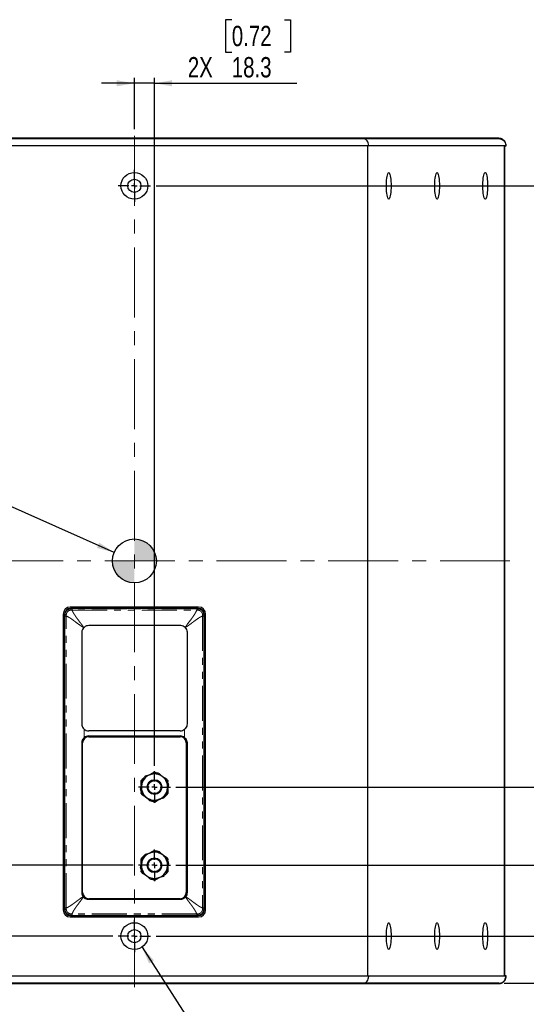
# Model space of a CAD drawing. Header units: millimetres. Extents: x 0 to 841, y 0 to 594.
# Tile 19 of 24: x 633 to 725, y 130 to 309. Entities that reach past the tile are written whole.
import ezdxf

# ---------------------------------------------------------------- set-up
doc = ezdxf.new("R2010")
doc.units = ezdxf.units.MM
doc.linetypes.add('CENTERX2', pattern=[20.32, 12.7, -2.54, 2.54, -2.54])
doc.linetypes.add('PHANTOM', pattern=[12.7, 6.35, -1.27, 1.27, -1.27, 1.27, -1.27])
doc.layers.add('SLD-0', color=7, linetype='Continuous')
doc.styles.add('SLDTEXTSTYLE0', font='TXT', dxfattribs={"width": 0.75})
doc.dimstyles.new('SLDDIMSTYLE0', dxfattribs={"dimtxt": 3.704167, "dimasz": 3.2, "dimexe": 0, "dimexo": 0.0625, "dimgap": 0.926042, "dimtad": 0, "dimtih": 1, "dimtoh": 1, "dimdec": 1, "dimlfac": 5, "dimrnd": 1e-09, "dimzin": 12, "dimdsep": 46, "dimtxsty": 'SLDTEXTSTYLE0', "dimsah": 1, "dimcen": 0.09, "dimadec": 0, "dimazin": 3, "dimtfac": 1, "dimtdec": 1, "dimtofl": 0, "dimtmove": 0, "dimatfit": 3, "dimfxl": 1, "dimfrac": 2, "dimtolj": 1, "dimtzin": 12, "dimarcsym": 0})
doc.dimstyles.new('SLDDIMSTYLE1', dxfattribs={"dimtxt": 0.18, "dimasz": 3.2, "dimexe": 0, "dimexo": 0.0625, "dimgap": 0, "dimtad": 0, "dimtih": 1, "dimtoh": 1, "dimdec": 0, "dimrnd": 1e-09, "dimzin": 0, "dimdsep": 46, "dimtxsty": 'Standard', "dimsah": 1, "dimcen": 0.09, "dimadec": 0, "dimazin": 0, "dimtfac": 3.2, "dimtdec": 0, "dimtofl": 0, "dimtmove": 0, "dimatfit": 3, "dimfxl": 1, "dimfrac": 2, "dimtolj": 1, "dimtzin": 0, "dimarcsym": 0})
doc.dimstyles.new('SLDDIMSTYLE2', dxfattribs={"dimtxt": 3.704167, "dimasz": 3.2, "dimexe": 0, "dimexo": 0.0625, "dimgap": 0.926042, "dimtad": 0, "dimtih": 1, "dimtoh": 1, "dimdec": 1, "dimlfac": 5, "dimrnd": 1e-09, "dimzin": 12, "dimdsep": 46, "dimtxsty": 'SLDTEXTSTYLE0', "dimsah": 1, "dimcen": 0.09, "dimadec": 0, "dimazin": 3, "dimtfac": 1, "dimtdec": 1, "dimtmove": 0, "dimatfit": 0, "dimfxl": 1, "dimfrac": 2, "dimtolj": 1, "dimtzin": 12, "dimarcsym": 0})

# ---------------------------------------------------------------- blocks, each defined once
blk = doc.blocks.new('_D_24')
at = {"layer": 'SLD-0', "transparency": 16777216}
for p, q in [((579.85, 142.38), (579.85, 148.38)), ((650.13, 142.38), (578.85, 142.38)), ((586.77, 133.74), (578.85, 133.74)), ((579.85, 105.72), (579.85, 133.74)), ((560.36, 129.07), (559.23, 129.07)), ((559.23, 129.07), (559.23, 123.18)), ((569.93, 129.07), (571.06, 129.07)), ((571.06, 129.07), (571.06, 123.18)), ((559.23, 123.18), (560.36, 123.18)), ((571.06, 123.18), (569.93, 123.18)), ((550.45, 105.72), (579.85, 105.72))]:
    blk.add_line(p, q, dxfattribs=at)
for points in [[(579.85, 142.38), (580.4, 145.58), (579.3, 145.58)], [(579.85, 133.74), (579.3, 130.54), (580.4, 130.54)]]:
    blk.add_solid(points, dxfattribs=at)
at = {"layer": 'SLD-0', "transparency": 16777216, "char_height": 3.704, "attachment_point": 1, "style": 'SLDTEXTSTYLE0'}
for s, insert in [('1.70', (560.36, 127.96)), ('43.2', (560.36, 122.27)), ('OUTDOOR', (552.7, 116.38)), ('MODELS', (555.19, 110.5))]:
    blk.add_mtext(s, dxfattribs=dict(at, insert=insert))
blk = doc.blocks.new('_D_25')
at = {"layer": 'SLD-0', "transparency": 16777216}
for p, q in [((550.95, 186.67), (549.82, 186.67)), ((549.82, 186.67), (549.82, 180.79)), ((560.52, 186.67), (561.65, 186.67)), ((561.65, 186.67), (561.65, 180.79)), ((549.82, 180.79), (550.95, 180.79)), ((561.65, 180.79), (560.52, 180.79)), ((541.03, 163.33), (570.43, 163.33)), ((570.43, 163.33), (570.43, 155.27)), ((653.84, 155.27), (569.43, 155.27)), ((570.43, 133.74), (570.43, 155.27)), ((586.77, 133.74), (569.43, 133.74))]:
    blk.add_line(p, q, dxfattribs=at)
for points in [[(570.43, 155.27), (569.88, 152.07), (570.98, 152.07)], [(570.43, 133.74), (570.98, 136.94), (569.88, 136.94)]]:
    blk.add_solid(points, dxfattribs=at)
at = {"layer": 'SLD-0', "transparency": 16777216, "char_height": 3.704, "attachment_point": 1, "style": 'SLDTEXTSTYLE0'}
for s, insert in [('4.24', (550.95, 185.56)), ('107.7', (549.58, 179.87)), ('OUTDOOR', (543.29, 173.99)), ('MODELS', (545.78, 168.1))]:
    blk.add_mtext(s, dxfattribs=dict(at, insert=insert))
blk = doc.blocks.new('_D_26')
at = {"layer": 'SLD-0', "transparency": 16777216}
for p, q in [((671.79, 309.15), (670.66, 309.15)), ((670.66, 309.15), (670.66, 303.27)), ((681.36, 309.15), (682.49, 309.15)), ((682.49, 309.15), (682.49, 303.27)), ((670.66, 303.27), (671.79, 303.27)), ((682.49, 303.27), (681.36, 303.27)), ((654.07, 297.58), (648.07, 297.58)), ((654.07, 289.24), (654.07, 298.58)), ((657.73, 297.58), (654.07, 297.58)), ((657.73, 173.39), (657.73, 298.58)), ((657.73, 297.58), (683.62, 297.58))]:
    blk.add_line(p, q, dxfattribs=at)
for points in [[(654.07, 297.58), (650.87, 298.13), (650.87, 297.03)], [(657.73, 297.58), (660.93, 297.03), (660.93, 298.13)]]:
    blk.add_solid(points, dxfattribs=at)
at = {"layer": 'SLD-0', "transparency": 16777216, "char_height": 3.704, "attachment_point": 1, "style": 'SLDTEXTSTYLE0'}
for s, insert in [('0.72', (671.79, 308.04)), ('2X', (663.79, 302.35)), ('18.3', (671.79, 302.35))]:
    blk.add_mtext(s, dxfattribs=dict(at, insert=insert))
blk = doc.blocks.new('_D_27')
at = {"layer": 'SLD-0', "transparency": 16777216}
for p, q in [((733.82, 185.89), (732.69, 185.89)), ((732.69, 185.89), (732.69, 180)), ((743.39, 185.89), (744.52, 185.89)), ((744.52, 185.89), (744.52, 180)), ((732.69, 180), (733.82, 180)), ((744.52, 180), (743.39, 180)), ((749.27, 174.31), (727.95, 174.31)), ((727.95, 174.31), (727.95, 169.5)), ((661.61, 169.5), (728.95, 169.5)), ((727.95, 155.27), (727.95, 169.5)), ((661.61, 155.27), (728.95, 155.27))]:
    blk.add_line(p, q, dxfattribs=at)
for points in [[(727.95, 169.5), (727.4, 166.3), (728.5, 166.3)], [(727.95, 155.27), (728.5, 158.47), (727.4, 158.47)]]:
    blk.add_solid(points, dxfattribs=at)
at = {"layer": 'SLD-0', "transparency": 16777216, "char_height": 3.704, "attachment_point": 1, "style": 'SLDTEXTSTYLE0'}
for s, insert in [('2.80', (733.82, 184.78)), ('71.2', (733.82, 179.09))]:
    blk.add_mtext(s, dxfattribs=dict(at, insert=insert))
blk = doc.blocks.new('_D_28')
at = {"layer": 'SLD-0', "transparency": 16777216}
for p, q in [((658.01, 278.92), (752.75, 278.92)), ((751.75, 278.92), (751.75, 218.76)), ((745.59, 218.01), (744.47, 218.01)), ((744.47, 218.01), (744.47, 212.13)), ((757.91, 218.01), (759.03, 218.01)), ((759.03, 218.01), (759.03, 212.13)), ((744.47, 212.13), (745.59, 212.13)), ((759.03, 212.13), (757.91, 212.13)), ((751.75, 142.38), (751.75, 206.44)), ((658.01, 142.38), (752.75, 142.38))]:
    blk.add_line(p, q, dxfattribs=at)
for points in [[(751.75, 278.92), (751.2, 275.72), (752.3, 275.72)], [(751.75, 142.38), (752.3, 145.58), (751.2, 145.58)]]:
    blk.add_solid(points, dxfattribs=at)
at = {"layer": 'SLD-0', "transparency": 16777216, "char_height": 3.704, "attachment_point": 1, "style": 'SLDTEXTSTYLE0'}
for s, insert in [('26.88', (745.59, 216.9)), ('682.7', (745.59, 211.21))]:
    blk.add_mtext(s, dxfattribs=dict(at, insert=insert))
blk = doc.blocks.new('_D_29')
at = {"layer": 'SLD-0', "transparency": 16777216}
for p, q in [((727.95, 142.38), (727.95, 148.38)), ((658.01, 142.38), (728.95, 142.38)), ((721.37, 133.8), (728.95, 133.8)), ((727.95, 107.68), (727.95, 133.8)), ((740.91, 131.03), (739.78, 131.03)), ((739.78, 131.03), (739.78, 125.14)), ((750.48, 131.03), (751.61, 131.03)), ((751.61, 131.03), (751.61, 125.14)), ((739.78, 125.14), (740.91, 125.14)), ((751.61, 125.14), (750.48, 125.14)), ((763.44, 107.68), (727.95, 107.68))]:
    blk.add_line(p, q, dxfattribs=at)
for points in [[(727.95, 142.38), (728.5, 145.58), (727.4, 145.58)], [(727.95, 133.8), (727.4, 130.6), (728.5, 130.6)]]:
    blk.add_solid(points, dxfattribs=at)
at = {"layer": 'SLD-0', "transparency": 16777216, "char_height": 3.704, "attachment_point": 1, "style": 'SLDTEXTSTYLE0'}
for s, insert in [('1.69', (740.91, 129.92)), ('42.9', (740.91, 124.23)), ('STANDARD &', (730.2, 118.34)), ('PI MODELS', (733.04, 112.46))]:
    blk.add_mtext(s, dxfattribs=dict(at, insert=insert))
blk = doc.blocks.new('_D_30')
at = {"layer": 'SLD-0', "transparency": 16777216}
for p, q in [((772.94, 184.82), (771.81, 184.82)), ((771.81, 184.82), (771.81, 178.93)), ((782.52, 184.82), (783.64, 184.82)), ((783.64, 184.82), (783.64, 178.93)), ((771.81, 178.93), (772.94, 178.93)), ((783.64, 178.93), (782.52, 178.93)), ((795.48, 161.47), (759.98, 161.47)), ((759.98, 161.47), (759.98, 155.27)), ((661.61, 155.27), (760.98, 155.27)), ((759.98, 133.8), (759.98, 155.27)), ((721.37, 133.8), (760.98, 133.8))]:
    blk.add_line(p, q, dxfattribs=at)
for points in [[(759.98, 155.27), (759.43, 152.07), (760.53, 152.07)], [(759.98, 133.8), (760.53, 137), (759.43, 137)]]:
    blk.add_solid(points, dxfattribs=at)
at = {"layer": 'SLD-0', "transparency": 16777216, "char_height": 3.704, "attachment_point": 1, "style": 'SLDTEXTSTYLE0'}
for s, insert in [('4.23', (772.94, 183.71)), ('107.4', (771.57, 178.02)), ('STANDARD &', (762.23, 172.13)), ('PI MODELS', (765.07, 166.25))]:
    blk.add_mtext(s, dxfattribs=dict(at, insert=insert))
blk = doc.blocks.new('SW_CENTERMARKSYMBOL_7')
at = {"layer": 'SLD-0', "color": 0}
for p, q in [((0, 1), (0, 2.94)), ((-1, 0), (-2.94, 0)), ((0, 0), (-0.5, 0)), ((0, 0), (0, 0.5)), ((0, 0), (0, -0.5)), ((0, 0), (0.5, 0)), ((1, 0), (2.94, 0)), ((0, -1), (0, -2.94))]:
    blk.add_line(p, q, dxfattribs=at)
blk = doc.blocks.new('SW_CENTERMARKSYMBOL_8')
at = {"layer": 'SLD-0', "color": 0}
for p, q in [((0, 1), (0, 2.94)), ((-1, 0), (-2.94, 0)), ((0, 0), (-0.5, 0)), ((0, 0), (0, 0.5)), ((0, 0), (0, -0.5)), ((0, 0), (0.5, 0)), ((1, 0), (2.94, 0)), ((0, -1), (0, -2.94))]:
    blk.add_line(p, q, dxfattribs=at)
blk = doc.blocks.new('SW_CENTERMARKSYMBOL_9')
at = {"layer": 'SLD-0', "color": 0}
for p, q in [((0, 1), (0, 2.8876)), ((-1, 0), (-2.8876, 0)), ((0, 0), (-0.5, 0)), ((0, 0), (0, 0.5)), ((0, 0), (0, -0.5)), ((0, 0), (0.5, 0)), ((1, 0), (2.8876, 0)), ((0, -1), (0, -2.8876))]:
    blk.add_line(p, q, dxfattribs=at)
blk = doc.blocks.new('SW_CENTERMARKSYMBOL_10')
at = {"layer": 'SLD-0', "color": 0}
for p, q in [((0, 1), (0, 2.8876)), ((-1, 0), (-2.8876, 0)), ((0, 0), (-0.5, 0)), ((0, 0), (0, 0.5)), ((0, 0), (0, -0.5)), ((0, 0), (0.5, 0)), ((1, 0), (2.8876, 0)), ((0, -1), (0, -2.8876))]:
    blk.add_line(p, q, dxfattribs=at)
blk = doc.blocks.new('SW_DOWELSYMBOL_3')
at = {"linetype": 'Continuous', "lineweight": 18}
h = blk.add_hatch(color=0, dxfattribs=at)
edge = h.paths.add_edge_path(flags=0)
edge.add_arc((0, 0), 4, 0, 90)
edge.add_line((0, 4), (0, 0))
edge.add_line((0, 0), (4, 0))
h = blk.add_hatch(color=0, dxfattribs=at)
edge = h.paths.add_edge_path(flags=0)
edge.add_arc((0, 0), 4, 180, 270)
edge.add_line((0, -4), (0, 0))
edge.add_line((0, 0), (-4, 0))
at = {"layer": 'SLD-0', "color": 0}
blk.add_circle((0, 0), 4, dxfattribs=at)

msp = doc.modelspace()

# ---------------------------------------------------------------- linework, layer by layer
at = {"color": 7, "linetype": 'Continuous', "lineweight": 25}
for p, q in [((612.495916, 287.505679), (695.642562, 287.505679)), ((695.642562, 287.505679), (720.369349, 287.505679)), ((611.430259, 286.235679), (696.708219, 286.235679)), ((696.494859, 286.235679), (696.494859, 135.065039)), ((696.708219, 286.235679), (721.633239, 286.235679)), ((721.383352, 135.065039), (721.383352, 286.235679)), ((641.115239, 200.990739), (641.115239, 147.142739)), ((641.369239, 200.904398), (641.369239, 147.229081)), ((665.753239, 202.260739), (642.385239, 202.260739)), ((665.666897, 202.006739), (642.471581, 202.006739)), ((666.769239, 147.229081), (666.769239, 200.904398)), ((667.023239, 147.142739), (667.023239, 200.990739)), ((644.485819, 197.620159), (644.485819, 180.993319)), ((662.382659, 198.890159), (645.755819, 198.890159)), ((663.652659, 197.620159), (663.652659, 180.993319)), ((662.382659, 179.723319), (645.755819, 179.723319)), ((644.485819, 177.542776), (644.485819, 150.301276)), ((644.645839, 150.307626), (644.645839, 177.536426)), ((645.755819, 178.812776), (662.382659, 178.812776)), ((645.763439, 178.654026), (662.375039, 178.654026)), ((663.492639, 177.536426), (663.492639, 150.307626)), ((663.652659, 177.542776), (663.652659, 150.301276)), ((656.754943, 171.712516), (657.539259, 172.165341)), ((657.158228, 171.825101), (658.059104, 172.076598)), ((657.914419, 172.165341), (658.071059, 172.074905)), ((655.329079, 169.767044), (655.329079, 170.672694)), ((655.43322, 170.172592), (655.668955, 171.090596)), ((655.516659, 170.997593), (655.667425, 171.084638)), ((656.110579, 171.532629), (657.011455, 171.784126)), ((657.084841, 171.804614), (657.011818, 171.782967)), ((657.158518, 171.823921), (657.084841, 171.804614)), ((658.665828, 171.927232), (659.342975, 171.264077)), ((659.152703, 171.450418), (659.937019, 170.997593)), ((659.397411, 171.210766), (659.342153, 171.263182)), ((659.450969, 171.156614), (659.397411, 171.210766)), ((659.451847, 171.157455), (660.128994, 170.4943)), ((660.124599, 170.672694), (660.124599, 170.498604)), ((655.159583, 169.106991), (655.395319, 170.024995)), ((655.329079, 168.337198), (655.329079, 168.518069)), ((656.001831, 167.852437), (655.33359, 168.506869)), ((655.414269, 170.098794), (655.396505, 170.024731)), ((655.434387, 170.172252), (655.414269, 170.098794)), ((660.020458, 168.8373), (659.784723, 167.919296)), ((660.019291, 168.837639), (660.039409, 168.911098)), ((660.039409, 168.911098), (660.057173, 168.985161)), ((660.290994, 169.890826), (660.058359, 168.984897)), ((660.124599, 169.242847), (660.124599, 168.337198)), ((656.300975, 167.559474), (655.516659, 168.012299)), ((656.002709, 167.853278), (656.056267, 167.799126)), ((656.056267, 167.799126), (656.111525, 167.74671)), ((656.78785, 167.08266), (656.110703, 167.745815)), ((657.539259, 166.844551), (657.382619, 166.934986)), ((658.295443, 167.184789), (657.394574, 166.933293)), ((658.698735, 167.297376), (657.914419, 166.844551)), ((658.295154, 167.185969), (658.368837, 167.205278)), ((658.368837, 167.205278), (658.441866, 167.226927)), ((659.343099, 167.477262), (658.44223, 167.225767)), ((659.937019, 168.012299), (659.786253, 167.925254)), ((656.754943, 157.478356), (657.539259, 157.931181)), ((657.158228, 157.590941), (658.059104, 157.842438)), ((657.914419, 157.931181), (658.071059, 157.840745)), ((658.665828, 157.693072), (659.342975, 157.029917)), ((655.329079, 155.532884), (655.329079, 156.438534)), ((655.434387, 155.938092), (655.414269, 155.864634)), ((655.43322, 155.938432), (655.668955, 156.856436)), ((655.516659, 156.763433), (655.667425, 156.850478)), ((656.110579, 157.298469), (657.011455, 157.549966)), ((657.084841, 157.570454), (657.011818, 157.548807)), ((657.158518, 157.589761), (657.084841, 157.570454)), ((659.152703, 157.216258), (659.937019, 156.763433)), ((659.397411, 156.976606), (659.342153, 157.029022)), ((659.450969, 156.922454), (659.397411, 156.976606)), ((659.451847, 156.923295), (660.128994, 156.26014)), ((660.124599, 156.438534), (660.124599, 156.264444)), ((655.159583, 154.872831), (655.395319, 155.790835)), ((655.329079, 154.103038), (655.329079, 154.283909)), ((656.001831, 153.618277), (655.33359, 154.272709)), ((655.414269, 155.864634), (655.396505, 155.790571)), ((660.020458, 154.60314), (659.784723, 153.685136)), ((660.019291, 154.603479), (660.039409, 154.676938)), ((660.039409, 154.676938), (660.057173, 154.751001)), ((660.290994, 155.656666), (660.058359, 154.750737)), ((660.124599, 155.008687), (660.124599, 154.103038)), ((656.300975, 153.325314), (655.516659, 153.778139)), ((656.002709, 153.619118), (656.056267, 153.564966)), ((656.056267, 153.564966), (656.111525, 153.51255)), ((656.78785, 152.8485), (656.110703, 153.511655)), ((657.539259, 152.610391), (657.382619, 152.700826)), ((658.295443, 152.950629), (657.394574, 152.699133)), ((658.698735, 153.063216), (657.914419, 152.610391)), ((658.295154, 152.951809), (658.368837, 152.971118)), ((658.368837, 152.971118), (658.441866, 152.992767)), ((659.343099, 153.243102), (658.44223, 152.991607)), ((659.937019, 153.778139), (659.786253, 153.691094)), ((662.382659, 149.031276), (645.755819, 149.031276)), ((662.375039, 149.190026), (645.763439, 149.190026)), ((642.385239, 145.872739), (665.753239, 145.872739)), ((642.471581, 146.126739), (665.666897, 146.126739)), ((696.708219, 135.065039), (611.430259, 135.065039)), ((721.633239, 135.065039), (696.708219, 135.065039)), ((695.642562, 133.795039), (612.495916, 133.795039)), ((720.369349, 133.795039), (695.642562, 133.795039))]:
    msp.add_line(p, q, dxfattribs=at)
at = {"color": 8, "linetype": 'PHANTOM', "lineweight": 18}
for p, q in [((641.369239, 200.904398), (641.435931, 200.837706)), ((641.435931, 200.837706), (641.436272, 200.630416)), ((641.675516, 200.630416), (641.678163, 200.847879)), ((642.538272, 201.940048), (642.471581, 202.006739)), ((642.738095, 201.7001), (642.528188, 201.697735)), ((642.738095, 201.939722), (642.538272, 201.940048)), ((642.738095, 201.939722), (642.738095, 201.7001)), ((665.400383, 201.939722), (642.738095, 201.939722)), ((642.738095, 201.7001), (665.400383, 201.7001)), ((665.600206, 201.940048), (665.400383, 201.939722)), ((665.400383, 201.7001), (665.400383, 201.939722)), ((665.400383, 201.7001), (665.61029, 201.697735)), ((665.666897, 202.006739), (665.600206, 201.940048)), ((666.460315, 200.847879), (666.462962, 200.630416)), ((666.702206, 200.630416), (666.702547, 200.837706)), ((666.769239, 200.904398), (666.702547, 200.837706)), ((641.436272, 200.630416), (641.436272, 147.503063)), ((641.675516, 200.630416), (641.436272, 200.630416)), ((641.675516, 147.503063), (641.675516, 200.630416)), ((666.462962, 200.630416), (666.462962, 147.503063)), ((666.702206, 200.630416), (666.462962, 200.630416)), ((666.702206, 200.630416), (666.702206, 147.503063)), ((644.925239, 180.032571), (644.925239, 178.503524)), ((663.213239, 180.032571), (663.213239, 178.503524)), ((641.435931, 147.295773), (641.369239, 147.229081)), ((641.436272, 147.503063), (641.435931, 147.295773)), ((641.436272, 147.503063), (641.675516, 147.503063)), ((641.675516, 147.503063), (641.678163, 147.2856)), ((666.462962, 147.503063), (666.460315, 147.2856)), ((666.462962, 147.503063), (666.702206, 147.503063)), ((666.702547, 147.295773), (666.702206, 147.503063)), ((666.702547, 147.295773), (666.769239, 147.229081)), ((642.538272, 146.193431), (642.471581, 146.126739)), ((642.738095, 146.433379), (642.528188, 146.435744)), ((642.538272, 146.193431), (642.738095, 146.193757)), ((665.400383, 146.433379), (642.738095, 146.433379)), ((642.738095, 146.433379), (642.738095, 146.193757)), ((665.400383, 146.193757), (642.738095, 146.193757)), ((665.61029, 146.435744), (665.400383, 146.433379)), ((665.400383, 146.193757), (665.400383, 146.433379)), ((665.400383, 146.193757), (665.600206, 146.193431)), ((665.600206, 146.193431), (665.666897, 146.126739))]:
    msp.add_line(p, q, dxfattribs=at)
at = {"color": 7, "linetype": 'Continuous', "lineweight": 25, "flags": 128}
for points in [[(700.761735, 278.920479), (700.755645, 278.508388), (700.737548, 278.108151), (700.707966, 277.731284), (700.66775, 277.388628), (700.618057, 277.09004), (700.560315, 276.844111), (700.496188, 276.657915), (700.427518, 276.536809), (700.356282, 276.484276), (700.284529, 276.501829), (700.214323, 276.588962), (700.147684, 276.743169), (700.08653, 276.960013), (700.032618, 277.233256), (699.987501, 277.555037), (699.952476, 277.916099), (699.92855, 278.306056), (699.916413, 278.713689), (699.916413, 279.12727), (699.92855, 279.534903), (699.952476, 279.924859), (699.987501, 280.285922), (700.032618, 280.607703), (700.08653, 280.880946), (700.147684, 281.09779), (700.214323, 281.251996), (700.284529, 281.339129), (700.356282, 281.356682), (700.427518, 281.30415), (700.496188, 281.183044), (700.560315, 280.996848), (700.618057, 280.750919), (700.66775, 280.452331), (700.707966, 280.109675), (700.737548, 279.732807), (700.755645, 279.332571), (700.761735, 278.920479)], [(709.554834, 278.920479), (709.548744, 278.508388), (709.530647, 278.108151), (709.501065, 277.731284), (709.460849, 277.388628), (709.411156, 277.09004), (709.353415, 276.844111), (709.289287, 276.657915), (709.220617, 276.536809), (709.149381, 276.484276), (709.077628, 276.501829), (709.007422, 276.588962), (708.940784, 276.743169), (708.879629, 276.960013), (708.825717, 277.233256), (708.7806, 277.555037), (708.745575, 277.916099), (708.721649, 278.306056), (708.709512, 278.713689), (708.709512, 279.12727), (708.721649, 279.534903), (708.745575, 279.924859), (708.7806, 280.285922), (708.825717, 280.607703), (708.879629, 280.880946), (708.940784, 281.09779), (709.007422, 281.251996), (709.077628, 281.339129), (709.149381, 281.356682), (709.220617, 281.30415), (709.289287, 281.183044), (709.353415, 280.996848), (709.411156, 280.750919), (709.460849, 280.452331), (709.501065, 280.109675), (709.530647, 279.732807), (709.548744, 279.332571), (709.554834, 278.920479)], [(718.316177, 278.920479), (718.310086, 278.508388), (718.29199, 278.108151), (718.262408, 277.731284), (718.222192, 277.388628), (718.172498, 277.09004), (718.114757, 276.844111), (718.050629, 276.657915), (717.98196, 276.536809), (717.910724, 276.484276), (717.838971, 276.501829), (717.768765, 276.588962), (717.702126, 276.743169), (717.640971, 276.960013), (717.58706, 277.233256), (717.541942, 277.555037), (717.506917, 277.916099), (717.482992, 278.306056), (717.470855, 278.713689), (717.470855, 279.12727), (717.482992, 279.534903), (717.506917, 279.924859), (717.541942, 280.285922), (717.58706, 280.607703), (717.640971, 280.880946), (717.702126, 281.09779), (717.768765, 281.251996), (717.838971, 281.339129), (717.910724, 281.356682), (717.98196, 281.30415), (718.050629, 281.183044), (718.114757, 280.996848), (718.172498, 280.750919), (718.222192, 280.452331), (718.262408, 280.109675), (718.29199, 279.732807), (718.310086, 279.332571), (718.316177, 278.920479)], [(700.761735, 142.380239), (700.755645, 141.968148), (700.737548, 141.567911), (700.707966, 141.191044), (700.66775, 140.848388), (700.618057, 140.5498), (700.560315, 140.303871), (700.496188, 140.117675), (700.427518, 139.996569), (700.356282, 139.944036), (700.284529, 139.961589), (700.214323, 140.048722), (700.147684, 140.202929), (700.08653, 140.419773), (700.032618, 140.693016), (699.987501, 141.014797), (699.952476, 141.375859), (699.92855, 141.765816), (699.916413, 142.173449), (699.916413, 142.58703), (699.92855, 142.994663), (699.952476, 143.384619), (699.987501, 143.745682), (700.032618, 144.067463), (700.08653, 144.340706), (700.147684, 144.55755), (700.214323, 144.711756), (700.284529, 144.798889), (700.356282, 144.816442), (700.427518, 144.76391), (700.496188, 144.642804), (700.560315, 144.456608), (700.618057, 144.210679), (700.66775, 143.912091), (700.707966, 143.569435), (700.737548, 143.192567), (700.755645, 142.792331), (700.761735, 142.380239)], [(709.554834, 142.380239), (709.548744, 141.968148), (709.530647, 141.567911), (709.501065, 141.191044), (709.460849, 140.848388), (709.411156, 140.5498), (709.353415, 140.303871), (709.289287, 140.117675), (709.220617, 139.996569), (709.149381, 139.944036), (709.077628, 139.961589), (709.007422, 140.048722), (708.940784, 140.202929), (708.879629, 140.419773), (708.825717, 140.693016), (708.7806, 141.014797), (708.745575, 141.375859), (708.721649, 141.765816), (708.709512, 142.173449), (708.709512, 142.58703), (708.721649, 142.994663), (708.745575, 143.384619), (708.7806, 143.745682), (708.825717, 144.067463), (708.879629, 144.340706), (708.940784, 144.55755), (709.007422, 144.711756), (709.077628, 144.798889), (709.149381, 144.816442), (709.220617, 144.76391), (709.289287, 144.642804), (709.353415, 144.456608), (709.411156, 144.210679), (709.460849, 143.912091), (709.501065, 143.569435), (709.530647, 143.192567), (709.548744, 142.792331), (709.554834, 142.380239)], [(718.316177, 142.380239), (718.310086, 141.968148), (718.29199, 141.567911), (718.262408, 141.191044), (718.222192, 140.848388), (718.172498, 140.5498), (718.114757, 140.303871), (718.050629, 140.117675), (717.98196, 139.996569), (717.910724, 139.944036), (717.838971, 139.961589), (717.768765, 140.048722), (717.702126, 140.202929), (717.640971, 140.419773), (717.58706, 140.693016), (717.541942, 141.014797), (717.506917, 141.375859), (717.482992, 141.765816), (717.470855, 142.173449), (717.470855, 142.58703), (717.482992, 142.994663), (717.506917, 143.384619), (717.541942, 143.745682), (717.58706, 144.067463), (717.640971, 144.340706), (717.702126, 144.55755), (717.768765, 144.711756), (717.838971, 144.798889), (717.910724, 144.816442), (717.98196, 144.76391), (718.050629, 144.642804), (718.114757, 144.456608), (718.172498, 144.210679), (718.222192, 143.912091), (718.262408, 143.569435), (718.29199, 143.192567), (718.310086, 142.792331), (718.316177, 142.380239)]]:
    msp.add_lwpolyline(points, dxfattribs=at)
at = {"color": 7, "linetype": 'Continuous', "lineweight": 25}
for centre, radius in [((654.069239, 278.920479), 2.4384), ((654.069239, 278.920479), 1.19888), ((657.726839, 169.504946), 1.33096), ((657.726839, 169.504946), 1.1938), ((657.726839, 155.270786), 1.33096), ((657.726839, 155.270786), 1.1938), ((654.069239, 142.380239), 2.4384), ((654.069239, 142.380239), 1.19888)]:
    msp.add_circle(centre, radius, dxfattribs=at)
for centre, radius, start, end in [((642.385239, 200.990739), 1.27, 90, 180), ((665.753239, 200.990739), 1.27, 0, 90), ((645.755819, 180.993319), 1.27, 229.15613192, 270), ((662.382659, 180.993319), 1.27, 270, 310.84386808), ((645.763439, 177.536426), 1.1176, 90, 180), ((645.755819, 177.542776), 1.27, 90, 130.84386808), ((662.375039, 177.536426), 1.1176, 0, 90), ((662.382659, 177.542776), 1.27, 49.15613192, 90), ((657.726839, 169.504946), 2.667, 85.96683798, 94.03316202), ((657.637687, 169.057872), 3.048, 70.28651426, 82.05281401), ((657.726839, 169.504946), 2.667, 145.96683798, 154.03316202), ((657.726839, 169.504946), 2.3876, 107.42649219, 163.76976363), ((658.034671, 169.168698), 3.048, 129.14343079, 140.90973054), ((657.726839, 169.504946), 2.3876, 47.42648117, 103.76975261), ((657.726839, 169.504946), 2.3876, 347.42648117, 43.76976363), ((657.726839, 169.504946), 2.667, 25.96683798, 34.03316202), ((657.281723, 169.406479), 3.048, 9.14343079, 20.90973054), ((658.158593, 169.651275), 3.048, 190.28651426, 202.05281401), ((657.726839, 169.504946), 2.3876, 167.42648117, 223.76976363), ((657.726839, 169.504946), 2.3876, 287.42633463, 343.76976363), ((657.726839, 169.504946), 2.667, 205.96683798, 214.03316202), ((657.726839, 169.504946), 2.3876, 227.42648117, 283.76991017), ((657.815991, 169.95202), 3.048, 250.28651426, 262.05281401), ((657.726839, 169.504946), 2.667, 265.96683798, 274.03316202), ((657.419007, 169.841194), 3.048, 309.14343079, 320.90973054), ((657.726839, 169.504946), 2.667, 325.96683798, 334.03316202), ((657.726839, 155.270786), 2.667, 85.96683798, 94.03316202), ((657.637687, 154.823712), 3.048, 70.28651426, 82.05281401), ((657.726839, 155.270786), 2.667, 145.96683798, 154.03316202), ((657.726839, 155.270786), 2.3876, 107.42649219, 163.76976363), ((658.034671, 154.934538), 3.048, 129.14343079, 140.90973054), ((657.726839, 155.270786), 2.3876, 47.42648117, 103.76975261), ((657.726839, 155.270786), 2.3876, 347.42648117, 43.76976363), ((657.726839, 155.270786), 2.667, 25.96683798, 34.03316202), ((657.281723, 155.172319), 3.048, 9.14343079, 20.90973054), ((658.158593, 155.417115), 3.048, 190.28651426, 202.05281401), ((657.726839, 155.270786), 2.667, 205.96683798, 214.03316202), ((657.726839, 155.270786), 2.3876, 167.42648117, 223.76976363), ((657.726839, 155.270786), 2.3876, 287.42633463, 343.76976363), ((657.726839, 155.270786), 2.667, 325.96683798, 334.03316202), ((657.726839, 155.270786), 2.3876, 227.42648117, 283.76991017), ((657.815991, 155.71786), 3.048, 250.28651426, 262.05281401), ((657.726839, 155.270786), 2.667, 265.96683798, 274.03316202), ((657.419007, 155.607034), 3.048, 309.14343079, 320.90973054), ((645.763439, 150.307626), 1.1176, 180, 270), ((662.375039, 150.307626), 1.1176, 270, 0), ((642.385239, 147.142739), 1.27, 180, 270), ((665.753239, 147.142739), 1.27, 270, 0)]:
    msp.add_arc(centre, radius, start, end, dxfattribs=at)
at = {"color": 8, "linetype": 'PHANTOM', "lineweight": 18}
for centre, radius, start, end in [((641.643632, 198.781167), 2.067, 89.04279122, 95.76705102), ((644.614237, 201.732295), 2.086335, 174.28513438, 180.94915823), ((663.524241, 201.732295), 2.086335, 359.05084177, 5.71486562), ((666.494846, 198.781167), 2.067, 84.23294898, 90.95720878), ((641.643632, 149.352312), 2.067, 264.23294898, 270.95720878), ((666.494846, 149.352312), 2.067, 269.04279122, 275.76705102), ((644.614237, 146.401183), 2.086335, 179.05084177, 185.71486562), ((663.524241, 146.401183), 2.086335, 354.28513438, 0.94915823)]:
    msp.add_arc(centre, radius, start, end, dxfattribs=at)
at = {"color": 7, "linetype": 'Continuous', "lineweight": 25}
for centre, major_axis, ratio, start_param, end_param in [((695.642562, 286.235679), (0, 1.27), 0.8390996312, 4.7123889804, 6.2831853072), ((642.481801, 200.894177), (-0.790305, 0.790305), 0.9908554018, 5.5023804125, 7.0639902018), ((665.656677, 200.894177), (0.790305, 0.790305), 0.9908554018, 5.5023804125, 7.0639902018), ((642.481801, 147.239301), (0.790305, 0.790305), 0.9908554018, 2.3607877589, 3.9223975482), ((665.656677, 147.239301), (-0.790305, 0.790305), 0.9908554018, 2.3607877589, 3.9223975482), ((695.642562, 135.065039), (0, 1.27), 0.8390996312, 3.1415926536, 4.7123889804)]:
    msp.add_ellipse(centre, major_axis=major_axis, ratio=ratio, start_param=start_param, end_param=end_param, dxfattribs=at)
for points, knots in [([(720.369349, 287.505679), (720.511648, 287.491606), (720.796251, 287.463458), (721.175443, 287.243895), (721.461228, 286.920857), (721.611912, 286.563888), (721.627202, 286.32858), (721.633239, 286.235679)], [0, 0, 0, 0, 0.2151781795, 0.4303631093, 0.6453576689, 0.8599852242, 1, 1, 1, 1]), ([(644.851962, 198.512316), (644.76185, 198.400936), (644.581627, 198.178176), (644.493547, 197.850157), (644.487298, 197.66419), (644.485819, 197.620159)], [0, 0, 0, 0, 0.4328624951, 0.8657210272, 1, 1, 1, 1]), ([(644.851962, 198.512316), (644.853317, 198.513685), (644.85501, 198.515396), (644.85705, 198.517442), (644.858412, 198.518804), (644.859435, 198.519824), (644.860118, 198.520503)], [0, 0, 0, 0, 0.4999943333, 0.624995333, 0.7499963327, 1, 1, 1, 1]), ([(645.755819, 198.890159), (645.613258, 198.876043), (645.328138, 198.84781), (645.031265, 198.679313), (644.893641, 198.55161), (644.860118, 198.520503)], [0, 0, 0, 0, 0.4306597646, 0.8613147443, 1, 1, 1, 1]), ([(663.27836, 198.520503), (663.167335, 198.611043), (662.945287, 198.79212), (662.615979, 198.882041), (662.428353, 198.888569), (662.382659, 198.890159)], [0, 0, 0, 0, 0.4306769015, 0.8613489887, 1, 1, 1, 1]), ([(663.27836, 198.520503), (663.279043, 198.519824), (663.280066, 198.518804), (663.281427, 198.517442), (663.282447, 198.516419), (663.283466, 198.515395), (663.284823, 198.514028), (663.285839, 198.513001), (663.286516, 198.512316)], [0, 0, 0, 0, 0.24999655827, 0.37499477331, 0.49999298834, 0.62499120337, 0.7499894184, 1, 1, 1, 1]), ([(663.286516, 198.512316), (663.376628, 198.400936), (663.556851, 198.178176), (663.644931, 197.850157), (663.651179, 197.66419), (663.652659, 197.620159)], [0, 0, 0, 0, 0.4328624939, 0.8657210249, 1, 1, 1, 1]), ([(644.485819, 180.993319), (644.500043, 180.85084), (644.52849, 180.565883), (644.711828, 180.239409), (644.869582, 180.086514), (644.925239, 180.032571)], [0, 0, 0, 0, 0.3929091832, 0.785814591, 1, 1, 1, 1]), ([(663.652659, 180.993319), (663.638435, 180.85084), (663.609988, 180.565883), (663.42665, 180.239409), (663.268896, 180.086514), (663.213239, 180.032571)], [0, 0, 0, 0, 0.3929091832, 0.785814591, 1, 1, 1, 1]), ([(644.925239, 178.503524), (644.826756, 178.399582), (644.62979, 178.191698), (644.502719, 177.839488), (644.490226, 177.620156), (644.485819, 177.542776)], [0, 0, 0, 0, 0.3929119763, 0.7858205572, 1, 1, 1, 1]), ([(663.213239, 178.503524), (663.311722, 178.399582), (663.508688, 178.191698), (663.635759, 177.839488), (663.648252, 177.620156), (663.652659, 177.542776)], [0, 0, 0, 0, 0.3929119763, 0.7858205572, 1, 1, 1, 1]), ([(644.485819, 150.301276), (644.498382, 150.157328), (644.522031, 149.886351), (644.665768, 149.65616), (644.73315, 149.548251)], [0, 0, 0, 0, 0.5312204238, 1, 1, 1, 1]), ([(644.777911, 149.49097), (644.774066, 149.495648), (644.768298, 149.502665), (644.760744, 149.512131), (644.755124, 149.519267), (644.749557, 149.526444), (644.744038, 149.533666), (644.738562, 149.540931), (644.734954, 149.545811), (644.73315, 149.548251)], [0, 0, 0, 0, 0.2498632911, 0.3747924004, 0.4997215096, 0.6246506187, 0.7495797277, 0.874786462, 1, 1, 1, 1]), ([(645.755819, 149.031276), (645.613397, 149.045515), (645.328558, 149.073994), (644.993848, 149.261447), (644.837156, 149.427997), (644.777911, 149.49097)], [0, 0, 0, 0, 0.3834450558, 0.7668812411, 1, 1, 1, 1]), ([(663.360567, 149.49097), (663.258698, 149.39036), (663.054961, 149.189142), (662.697015, 149.051071), (662.468838, 149.036703), (662.382659, 149.031276)], [0, 0, 0, 0, 0.3835999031, 0.7671955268, 1, 1, 1, 1]), ([(663.405328, 149.548251), (663.403528, 149.545816), (663.399928, 149.540948), (663.394461, 149.533694), (663.388946, 149.526476), (663.383379, 149.519299), (663.37776, 149.512163), (663.370197, 149.502686), (663.364421, 149.495658), (663.360567, 149.49097)], [0, 0, 0, 0, 0.1249291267, 0.2498582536, 0.3747873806, 0.4997165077, 0.6246456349, 0.7495747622, 1, 1, 1, 1]), ([(663.652659, 150.301276), (663.640096, 150.157328), (663.616447, 149.886351), (663.47271, 149.65616), (663.405328, 149.548251)], [0, 0, 0, 0, 0.5312204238, 1, 1, 1, 1]), ([(720.369349, 133.795039), (720.511648, 133.809113), (720.796251, 133.837261), (721.175443, 134.056823), (721.461228, 134.379861), (721.611912, 134.736831), (721.627202, 134.972138), (721.633239, 135.065039)], [0, 0, 0, 0, 0.21517817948, 0.43036310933, 0.64535766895, 0.85998522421, 1, 1, 1, 1])]:
    msp.add_open_spline(points, degree=3, knots=knots, dxfattribs=at)
at = {"color": 8, "linetype": 'PHANTOM', "lineweight": 18}
for points, knots in [([(641.435931, 200.837706), (641.452438, 200.982187), (641.485437, 201.271012), (641.74009, 201.635229), (642.10437, 201.890364), (642.393466, 201.923467), (642.538272, 201.940048)], [0, 0, 0, 0, 0.2500063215, 0.4997731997, 0.7494410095, 1, 1, 1, 1]), ([(641.678163, 200.847879), (641.682042, 200.902599), (641.689822, 201.01235), (641.761494, 201.222335), (641.919341, 201.456126), (642.152965, 201.614109), (642.363103, 201.686091), (642.473143, 201.693852), (642.528188, 201.697735)], [0, 0, 0, 0, 0.12418122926, 0.24906838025, 0.49973245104, 0.75029947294, 0.8750924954, 1, 1, 1, 1]), ([(644.860118, 198.520503), (644.792602, 198.622847), (644.66156, 198.821491), (644.456628, 199.104667), (644.165572, 199.494534), (643.881713, 199.869373), (643.609856, 200.23902), (643.433712, 200.484988), (643.256869, 200.740799), (643.080097, 201.014989), (642.890481, 201.329786), (642.792358, 201.568236), (642.738095, 201.700101)], [0, 0, 0, 0, 0.0955646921, 0.1854855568, 0.2725170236, 0.4751161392, 0.5525261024, 0.6311546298, 0.711789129, 0.7960082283, 0.8871908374, 1, 1, 1, 1]), ([(665.400383, 201.700101), (665.34612, 201.568236), (665.247997, 201.329786), (665.058381, 201.014989), (664.881609, 200.740799), (664.704767, 200.484987), (664.528616, 200.239025), (664.214557, 199.811895), (663.899624, 199.3993), (663.595909, 198.986727), (663.435741, 198.759422), (663.331679, 198.601446), (663.27836, 198.520503)], [0, 0, 0, 0, 0.1128095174, 0.2039924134, 0.2882117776, 0.3688465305, 0.4474753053, 0.5248855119, 0.7832220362, 0.8525440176, 0.924447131, 1, 1, 1, 1]), ([(665.600206, 201.940048), (665.744688, 201.923541), (666.033512, 201.890541), (666.397729, 201.635888), (666.652865, 201.271608), (666.685966, 200.982511), (666.702547, 200.837706)], [0, 0, 0, 0, 0.2500062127, 0.4997730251, 0.7494410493, 1, 1, 1, 1]), ([(665.61029, 201.697735), (665.665041, 201.693892), (665.774827, 201.686187), (665.984835, 201.614471), (666.218623, 201.456641), (666.376622, 201.223013), (666.448561, 201.012897), (666.456397, 200.902893), (666.460315, 200.847879)], [0, 0, 0, 0, 0.124242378, 0.2491294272, 0.499793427, 0.7503606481, 0.8751533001, 1, 1, 1, 1]), ([(641.675515, 200.630416), (641.824683, 200.563724), (642.096235, 200.442317), (642.45398, 200.210905), (642.769094, 199.994594), (643.065742, 199.778881), (643.524855, 199.43695), (643.955075, 199.109157), (644.374912, 198.812474), (644.606955, 198.658832), (644.769164, 198.56183), (644.851962, 198.512316)], [0, 0, 0, 0, 0.1294231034, 0.2356059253, 0.3344203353, 0.4296844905, 0.5230580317, 0.7827074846, 0.852431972, 0.9246745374, 1, 1, 1, 1]), ([(666.462962, 200.630416), (666.304015, 200.558337), (665.985079, 200.413709), (665.549409, 200.12076), (665.111455, 199.809569), (664.692207, 199.494795), (664.284414, 199.188005), (663.928967, 198.927471), (663.599664, 198.700301), (663.391586, 198.57539), (663.286516, 198.512316)], [0, 0, 0, 0, 0.1381932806, 0.2772903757, 0.4113876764, 0.5599021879, 0.6876372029, 0.8105277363, 0.9043245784, 1, 1, 1, 1]), ([(644.73315, 149.548251), (644.561789, 149.438914), (644.228666, 149.226365), (643.760849, 148.874717), (643.379097, 148.587883), (643.071667, 148.359036), (642.834718, 148.186648), (642.588574, 148.013146), (642.325147, 147.839433), (642.02526, 147.654664), (641.79935, 147.556741), (641.675515, 147.503063)], [0, 0, 0, 0, 0.1646522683, 0.3200837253, 0.4743734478, 0.5523140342, 0.6314956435, 0.7126963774, 0.7974563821, 0.8889732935, 1, 1, 1, 1]), ([(644.777911, 149.49097), (644.663297, 149.32438), (644.440559, 149.000632), (644.087443, 148.53787), (643.802639, 148.15736), (643.577018, 147.84937), (643.407531, 147.611323), (643.237324, 147.363484), (643.067178, 147.097565), (642.884864, 146.792144), (642.790346, 146.5611), (642.738095, 146.433378)], [0, 0, 0, 0, 0.1638863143, 0.3184942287, 0.4721434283, 0.549830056, 0.6288094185, 0.709875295, 0.7946277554, 0.8864690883, 1, 1, 1, 1]), ([(663.360567, 149.49097), (663.475181, 149.32438), (663.697919, 149.000632), (664.051035, 148.53787), (664.335839, 148.15736), (664.56146, 147.84937), (664.730947, 147.611323), (664.901154, 147.363484), (665.0713, 147.097565), (665.253614, 146.792144), (665.348132, 146.5611), (665.400383, 146.433378)], [0, 0, 0, 0, 0.1638863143, 0.3184942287, 0.4721434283, 0.549830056, 0.6288094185, 0.709875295, 0.7946277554, 0.8864690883, 1, 1, 1, 1]), ([(663.405328, 149.548251), (663.576689, 149.438914), (663.909812, 149.226365), (664.377629, 148.874717), (664.759381, 148.587883), (665.066811, 148.359036), (665.30376, 148.186648), (665.549904, 148.013146), (665.813331, 147.839433), (666.113218, 147.654664), (666.339128, 147.556741), (666.462963, 147.503063)], [0, 0, 0, 0, 0.1646522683, 0.3200837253, 0.4743734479, 0.5523140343, 0.6314956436, 0.7126963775, 0.7974563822, 0.8889732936, 1, 1, 1, 1]), ([(642.538272, 146.193431), (642.39379, 146.209938), (642.104966, 146.242938), (641.740749, 146.49759), (641.485613, 146.861871), (641.452512, 147.150967), (641.435931, 147.295773)], [0, 0, 0, 0, 0.2500062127, 0.4997730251, 0.7494410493, 1, 1, 1, 1]), ([(642.528188, 146.435744), (642.473437, 146.439587), (642.363651, 146.447292), (642.153643, 146.519008), (641.919855, 146.676838), (641.761856, 146.910465), (641.689917, 147.120582), (641.682081, 147.230586), (641.678163, 147.2856)], [0, 0, 0, 0, 0.124242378, 0.2491294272, 0.499793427, 0.7503606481, 0.8751533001, 1, 1, 1, 1]), ([(666.702547, 147.295773), (666.68604, 147.151292), (666.653041, 146.862467), (666.398388, 146.49825), (666.034108, 146.243114), (665.745012, 146.210011), (665.600206, 146.193431)], [0, 0, 0, 0, 0.2500063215, 0.4997731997, 0.7494410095, 1, 1, 1, 1]), ([(666.460315, 147.2856), (666.456436, 147.23088), (666.448656, 147.121129), (666.376984, 146.911143), (666.219137, 146.677352), (665.985513, 146.51937), (665.775375, 146.447387), (665.665335, 146.439626), (665.61029, 146.435744)], [0, 0, 0, 0, 0.1241812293, 0.2490683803, 0.499732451, 0.7502994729, 0.8750924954, 1, 1, 1, 1])]:
    msp.add_open_spline(points, degree=3, knots=knots, dxfattribs=at)
at = {"layer": 'SLD-0'}
for p, q in [((720.369349, 287.565679), (587.769129, 287.565679)), ((721.443352, 286.175679), (721.693239, 286.175679)), ((721.443352, 135.125039), (721.443352, 286.175679)), ((721.691908, 135.125039), (721.443352, 135.125039)), ((587.769129, 133.735039), (720.369349, 133.735039))]:
    msp.add_line(p, q, dxfattribs=at)
at = {"layer": 'SLD-0', "linetype": 'CENTERX2', "lineweight": 18}
for p, q in [((654.069239, 133.065039), (654.069239, 288.235679)), ((722.369349, 210.650359), (585.769129, 210.650359))]:
    msp.add_line(p, q, dxfattribs=at)
at = {"layer": 'SLD-0'}
msp.add_circle((654.069239, 210.650359), 4, dxfattribs=at)
for points, knots in [([(721.693239, 286.175679), (721.693239, 286.186483), (721.693239, 286.197288), (721.693239, 286.218896), (721.693272, 286.229425), (721.693145, 286.263334), (721.691185, 286.330984), (721.684111, 286.398096), (721.663177, 286.531515), (721.64014, 286.61915), (721.577678, 286.786467), (721.538142, 286.86683), (721.442623, 287.019619), (721.387783, 287.090186), (721.265078, 287.219128), (721.196313, 287.278158), (721.049563, 287.380281), (720.971953, 287.423335), (720.849005, 287.476144), (720.806698, 287.49183), (720.721218, 287.518648), (720.678139, 287.529774), (720.547742, 287.556563), (720.459274, 287.565679), (720.369349, 287.565679)], [0, 0, 0, 0, 0.015625, 0.015625, 0.03125, 0.03125, 0.0625, 0.125, 0.125, 0.25, 0.25, 0.375, 0.375, 0.5, 0.5, 0.625, 0.625, 0.75, 0.75, 0.8125, 0.8125, 0.875, 0.875, 1, 1, 1, 1]), ([(720.369349, 133.735039), (720.456673, 133.735039), (720.542628, 133.743641), (720.669376, 133.768911), (720.711255, 133.779406), (720.794391, 133.804676), (720.835684, 133.8195), (720.955793, 133.869442), (721.031745, 133.910176), (721.175729, 134.006604), (721.243817, 134.062671), (721.365926, 134.18518), (721.420748, 134.252042), (721.493417, 134.361006), (721.51598, 134.398755), (721.556887, 134.475501), (721.57537, 134.514694), (721.624989, 134.634673), (721.650442, 134.718317), (721.688533, 134.909725), (721.696704, 135.016787), (721.691908, 135.125039)], [0, 0, 0, 0, 0.125, 0.125, 0.1875, 0.1875, 0.25, 0.25, 0.375, 0.375, 0.5, 0.5, 0.625, 0.625, 0.6875, 0.6875, 0.75, 0.75, 0.875, 0.875, 1.0284002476, 1.0284002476, 1.0284002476, 1.0284002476])]:
    msp.add_open_spline(points, degree=3, knots=knots, dxfattribs=at)

# ---------------------------------------------------------------- block references
for name, p in [('SW_CENTERMARKSYMBOL_7', (654.069239, 278.920479)), ('SW_DOWELSYMBOL_3', (654.069239, 210.650359)), ('SW_CENTERMARKSYMBOL_10', (657.726839, 169.504946)), ('SW_CENTERMARKSYMBOL_9', (657.726839, 155.270786)), ('SW_CENTERMARKSYMBOL_8', (654.069239, 142.380239))]:
    msp.add_blockref(name, p, dxfattribs=at)

# ---------------------------------------------------------------- dimensions: what is measured, and where the dimension line sits
dim = msp.add_linear_dim(base=(654.069239, 303.740906), p1=(657.726839, 172.392546), p2=(654.069239, 288.235679), text='2X<>', dimstyle='SLDDIMSTYLE2', dxfattribs=at)
dim.commit()
dim.dimension.update_dxf_attribs({"geometry": '_D_26', "text_midpoint": (673.703622, 303.740906), "dimtype": 160})
for base, p1, p2, picture, middle in [((751.750351, 278.920479), (657.007639, 142.380239), (657.007639, 278.920479), '_D_28', (751.750351, 212.598516)), ((727.946311, 169.504946), (660.614439, 155.270786), (660.614439, 169.504946), '_D_27', (727.946311, 180.47746))]:
    dim = msp.add_linear_dim(base=base, p1=p1, p2=p2, angle=90, dimstyle='SLDDIMSTYLE0', dxfattribs=at)
    dim.commit()
    dim.dimension.update_dxf_attribs({"geometry": picture, "text_midpoint": middle, "dimtype": 160})
for base, p1, p2, text, dimstyle, picture, middle in [((570.433334, 155.270786), (587.769129, 133.735039), (654.839239, 155.270786), '<>\\POUTDOOR\\PMODELS', 'SLDDIMSTYLE0', '_D_25', (570.433334, 175.374677)), ((759.978911, 155.270786), (720.369349, 133.795039), (660.614439, 155.270786), '<>\\PSTANDARD &\\PPI MODELS', 'SLDDIMSTYLE0', '_D_30', (759.978911, 173.522626)), ((579.845607, 142.380239), (587.769129, 133.735039), (651.130839, 142.380239), '<>\\POUTDOOR\\PMODELS', 'SLDDIMSTYLE2', '_D_24', (579.845607, 117.771966)), ((727.946311, 142.380239), (720.369349, 133.795039), (657.007639, 142.380239), '<>\\PSTANDARD &\\PPI MODELS', 'SLDDIMSTYLE2', '_D_29', (727.946311, 119.729385))]:
    dim = msp.add_linear_dim(base=base, p1=p1, p2=p2, angle=90, text=text, dimstyle=dimstyle, dxfattribs=at)
    dim.commit()
    dim.dimension.update_dxf_attribs({"geometry": picture, "text_midpoint": middle, "dimtype": 160})

# ---------------------------------------------------------------- leaders
for points in [[(650.382521, 212.202168), (578.408955, 244.14366)], [(655.456673, 140.375041), (674.937573, 110.071315)]]:
    msp.add_leader(points, dimstyle='SLDDIMSTYLE1', dxfattribs=at)

doc.saveas('drawing.dxf')
